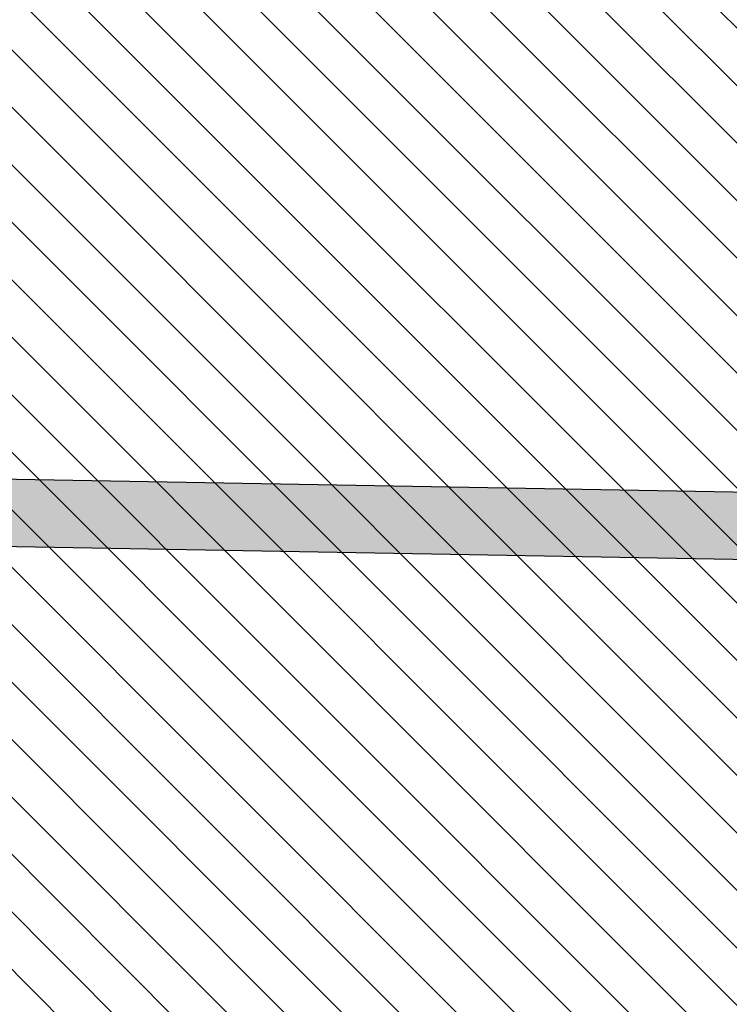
# Model space of a CAD drawing. Header units: millimetres. Extents: x -40276 to 214973, y -147941 to 35228.
# Tile 55 of 256: x -19079 to -17507, y 6228 to 8409. Entities that reach past the tile are written whole.
import ezdxf

# ---------------------------------------------------------------- set-up
doc = ezdxf.new("R2010")
doc.units = ezdxf.units.MM
doc.header["$MEASUREMENT"] = 0
for name, color, linetype in [('1._POHLED ZÁPADNÍ_2_0_plochy', 7, 'Continuous'), ('1._POHLED ZÁPADNÍ_2_2D prvky - obecné', 7, 'Continuous'), ('1._POHLED ZÁPADNÍ_2_Výplně – Řezové', 7, 'Continuous')]:
    doc.layers.add(name, color=color, linetype=linetype)

msp = doc.modelspace()

# ---------------------------------------------------------------- hatches: boundary and pattern name
at = {"layer": '1._POHLED ZÁPADNÍ_2_0_plochy', "linetype": 'Continuous', "lineweight": 20, "true_color": 0xffaaaa}
h = msp.add_hatch(dxfattribs=at)
h.set_pattern_fill('Izolační_tvárnice_0002', color=21, style=0, pattern_type=2)
h.set_pattern_definition([(315, (-10360.18, 9405.31), (63.6396, 63.6396), [])])
h.paths.add_polyline_path([(-10906.3, 18690.2), (-10970.7, 9084.1), (-20311.4, 10009.9), (-20479.4, 269.7), (-242.3, 419.8), (-238.4, 17796)])
at = {"layer": '1._POHLED ZÁPADNÍ_2_Výplně – Řezové', "linetype": 'Continuous', "lineweight": 13}
msp.add_hatch(color=254, dxfattribs=at).paths.add_polyline_path([(-16194.4, 7340.3), (-19982.2, 7407), (-19984.9, 7257), (-16197, 7190.3)])

# ---------------------------------------------------------------- linework, layer by layer
at = {"layer": '1._POHLED ZÁPADNÍ_2_2D prvky - obecné', "color": 7, "linetype": 'Continuous', "lineweight": 25}
for p, q in [((-19982.2, 7407), (-16194.4, 7340.3)), ((-16197, 7190.3), (-19984.9, 7257))]:
    msp.add_line(p, q, dxfattribs=at)

doc.saveas('drawing.dxf')
